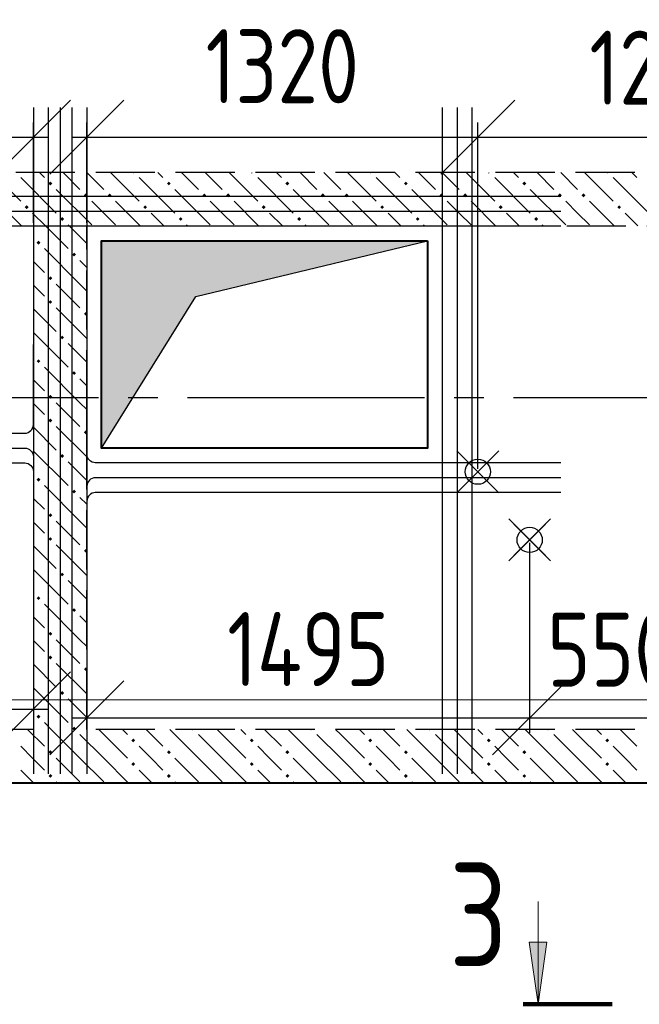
# Model space of a CAD drawing. Header units: millimetres. Extents: x 40580 to 1168286, y -220995 to 81020.
# Tile 159 of 194: x 461932 to 464024, y -94426 to -91102. Entities that reach past the tile are written whole.
import ezdxf

# ---------------------------------------------------------------- set-up
doc = ezdxf.new("R2010")
doc.units = ezdxf.units.MM
for name, pattern in [('______2', [270, 200, -70]), ('______5', [1100, 800, -100, 100, -100]), ('CENTER', [2, 1.25, -0.25, 0.25, -0.25])]:
    doc.linetypes.add(name, pattern=pattern)
doc.layers.add('ЖБ Стена верхний уровень', color=7, linetype='______2', true_color=0x656565)
for name, color, linetype, lineweight in [('Обрамление проемов стержнями', 7, 'Continuous', 25), ('ОСИ', 7, 'CENTER', 15), ('Основная', 7, 'Continuous', 40), ('Позиционная метка линия выноска', 7, 'Continuous', 13), ('Примечания', 7, 'Continuous', 13), ('Размерная линия_ общее', 7, 'Continuous', 25), ('Узлы символ', 7, 'Continuous', 25)]:
    doc.layers.add(name, color=color, linetype=linetype, lineweight=lineweight)
doc.layers.add('Тонкие', color=7, linetype='Continuous')
doc.layers.add('ФВ-2', color=7, linetype='Continuous')
doc.styles.add('GOST 2.304-81', font='txt')
doc.dimstyles.new('СПДС', dxfattribs={"dimscale": 125, "dimtxt": 250, "dimasz": 250, "dimexe": 50, "dimexo": 10, "dimgap": 100, "dimtad": 1, "dimdec": 0, "dimtxsty": 'GOST 2.304-81', "dimblk": 'OBLIQUE', "dimcen": 250, "dimdle": 50, "dimadec": 0, "dimazin": 2, "dimtfac": 0.75, "dimtdec": 0, "dimtmove": 1, "dimatfit": 3, "dimfxl": 1, "dimtfill": 1, "dimtolj": 1, "dimarcsym": 1})

# ---------------------------------------------------------------- blocks, each defined once
blk = doc.blocks.new('_OBLIQUE')
at = {"color": 0, "linetype": 'ByBlock'}
blk.add_line((-0.5, -0.5), (0.5, 0.5), dxfattribs=at)
blk = doc.blocks.new('*D17394')
at = {"layer": 'Defpoints', "color": 0}
for p in [(464748.8, -91499.2), (463478.8, -92628.4), (464748.8, -92628.5)]:
    blk.add_point(p, dxfattribs=at)
at = {"layer": 'Тонкие', "color": 0, "lineweight": -2}
for p, q in [((463478.8, -92618.4), (463478.8, -91449.2)), ((464748.8, -92618.5), (464748.8, -91449.2)), ((463428.8, -91499.2), (464798.8, -91499.2))]:
    blk.add_line(p, q, dxfattribs=at)
at = {"layer": 'Тонкие', "color": 0, "lineweight": -2, "xscale": 250, "yscale": 250, "zscale": 250, "rotation": 180}
blk.add_blockref('_OBLIQUE', (463478.8, -91499.2), dxfattribs=at)
at = {"layer": 'Тонкие', "color": 0, "lineweight": -2, "xscale": 250, "yscale": 250, "zscale": 250}
blk.add_blockref('_OBLIQUE', (464748.8, -91499.2), dxfattribs=at)
at = {"layer": 'Тонкие', "color": 0, "insert": (464113.8, -91264.5), "char_height": 250, "attachment_point": 5, "style": 'GOST 2.304-81', "bg_fill": 3, "box_fill_scale": 1.1, "bg_fill_color": 256, "bg_fill_true_color": 13158600, "bg_fill_transparency": 0}
blk.add_mtext('\\A1;1270', dxfattribs=at)
blk = doc.blocks.new('*D17396')
at = {"layer": 'Defpoints', "color": 0}
for p in [(461713.8, -92828.5), (461978.8, -92882.5), (461978.8, -93429.4)]:
    blk.add_point(p, dxfattribs=at)
at = {"layer": 'Тонкие', "color": 0, "lineweight": -2}
for p, q in [((461713.8, -92838.5), (461713.8, -93479.4)), ((461978.8, -92892.5), (461978.8, -93479.4)), ((461663.8, -93429.4), (462028.8, -93429.4)), ((461696.1, -94253.1), (461846.3, -93429.4)), ((460998.2, -94253.1), (461696.1, -94253.1))]:
    blk.add_line(p, q, dxfattribs=at)
at = {"layer": 'Тонкие', "color": 0, "lineweight": -2, "xscale": 250, "yscale": 250, "zscale": 250, "rotation": 180}
blk.add_blockref('_OBLIQUE', (461713.8, -93429.4), dxfattribs=at)
at = {"layer": 'Тонкие', "color": 0, "lineweight": -2, "xscale": 250, "yscale": 250, "zscale": 250}
blk.add_blockref('_OBLIQUE', (461978.8, -93429.4), dxfattribs=at)
at = {"layer": 'Тонкие', "color": 0, "insert": (461347.1, -94013.2), "char_height": 250, "attachment_point": 5, "style": 'GOST 2.304-81', "bg_fill": 3, "box_fill_scale": 1.1, "bg_fill_color": 256, "bg_fill_true_color": 13158600, "bg_fill_transparency": 0}
blk.add_mtext('\\A1;265', dxfattribs=at)
blk = doc.blocks.new('*D17397')
at = {"layer": 'Defpoints', "color": 0}
for p in [(463653.8, -92858.5), (464203.8, -92858.5), (464203.8, -93459.4)]:
    blk.add_point(p, dxfattribs=at)
at = {"layer": 'Тонкие', "color": 0, "lineweight": -2}
for p, q in [((463653.8, -92868.5), (463653.8, -93509.4)), ((464203.8, -92868.5), (464203.8, -93509.4)), ((463603.8, -93459.4), (464253.8, -93459.4))]:
    blk.add_line(p, q, dxfattribs=at)
at = {"layer": 'Тонкие', "color": 0, "lineweight": -2, "xscale": 250, "yscale": 250, "zscale": 250, "rotation": 180}
blk.add_blockref('_OBLIQUE', (463653.8, -93459.4), dxfattribs=at)
at = {"layer": 'Тонкие', "color": 0, "lineweight": -2, "xscale": 250, "yscale": 250, "zscale": 250}
blk.add_blockref('_OBLIQUE', (464203.8, -93459.4), dxfattribs=at)
at = {"layer": 'Тонкие', "color": 0, "insert": (463928.8, -93229.2), "char_height": 250, "attachment_point": 5, "style": 'GOST 2.304-81', "bg_fill": 3, "box_fill_scale": 1.1, "bg_fill_color": 256, "bg_fill_true_color": 13158600, "bg_fill_transparency": 0}
blk.add_mtext('\\A1;550', dxfattribs=at)
blk = doc.blocks.new('*D17398')
at = {"layer": 'Defpoints', "color": 0}
for p in [(463653.8, -92858.5), (462158.8, -92911.5), (463653.8, -93459.4)]:
    blk.add_point(p, dxfattribs=at)
at = {"layer": 'Тонкие', "color": 0, "lineweight": -2}
for p, q in [((463653.8, -92868.5), (463653.8, -93509.4)), ((462158.8, -92921.5), (462158.8, -93509.4)), ((462108.8, -93459.4), (463703.8, -93459.4))]:
    blk.add_line(p, q, dxfattribs=at)
at = {"layer": 'Тонкие', "color": 0, "lineweight": -2, "xscale": 250, "yscale": 250, "zscale": 250, "rotation": 180}
blk.add_blockref('_OBLIQUE', (462158.8, -93459.4), dxfattribs=at)
at = {"layer": 'Тонкие', "color": 0, "lineweight": -2, "xscale": 250, "yscale": 250, "zscale": 250}
blk.add_blockref('_OBLIQUE', (463653.8, -93459.4), dxfattribs=at)
at = {"layer": 'Тонкие', "color": 0, "insert": (462906.3, -93227.1), "char_height": 250, "attachment_point": 5, "style": 'GOST 2.304-81', "bg_fill": 3, "box_fill_scale": 1.1, "bg_fill_color": 256, "bg_fill_true_color": 13158600, "bg_fill_transparency": 0}
blk.add_mtext('\\A1;1495', dxfattribs=at)
blk = doc.blocks.new('*D17400')
at = {"layer": 'Defpoints', "color": 0}
for p in [(463478.8, -91499.2), (462158.8, -91798.5), (463478.8, -92628.4)]:
    blk.add_point(p, dxfattribs=at)
at = {"layer": 'Тонкие', "color": 0, "lineweight": -2}
for p, q in [((462158.8, -91788.5), (462158.8, -91449.2)), ((463478.8, -92618.4), (463478.8, -91449.2)), ((462108.8, -91499.2), (463528.8, -91499.2))]:
    blk.add_line(p, q, dxfattribs=at)
at = {"layer": 'Тонкие', "color": 0, "lineweight": -2, "xscale": 250, "yscale": 250, "zscale": 250, "rotation": 180}
blk.add_blockref('_OBLIQUE', (462158.8, -91499.2), dxfattribs=at)
at = {"layer": 'Тонкие', "color": 0, "lineweight": -2, "xscale": 250, "yscale": 250, "zscale": 250}
blk.add_blockref('_OBLIQUE', (463478.8, -91499.2), dxfattribs=at)
at = {"layer": 'Тонкие', "color": 0, "insert": (462818.8, -91259.4), "char_height": 250, "attachment_point": 5, "style": 'GOST 2.304-81', "bg_fill": 3, "box_fill_scale": 1.1, "bg_fill_color": 256, "bg_fill_true_color": 13158600, "bg_fill_transparency": 0}
blk.add_mtext('\\A1;1320', dxfattribs=at)
blk = doc.blocks.new('*D17404')
at = {"layer": 'Defpoints', "color": 0}
for p in [(461978.8, -91499.2), (461978.8, -91798.5), (461318.8, -92598.5)]:
    blk.add_point(p, dxfattribs=at)
at = {"layer": 'Тонкие', "color": 0, "lineweight": -2}
for p, q in [((461318.8, -92588.5), (461318.8, -91449.2)), ((461978.8, -91788.5), (461978.8, -91449.2)), ((461268.8, -91499.2), (462028.8, -91499.2))]:
    blk.add_line(p, q, dxfattribs=at)
at = {"layer": 'Тонкие', "color": 0, "lineweight": -2, "xscale": 250, "yscale": 250, "zscale": 250, "rotation": 180}
blk.add_blockref('_OBLIQUE', (461318.8, -91499.2), dxfattribs=at)
at = {"layer": 'Тонкие', "color": 0, "lineweight": -2, "xscale": 250, "yscale": 250, "zscale": 250}
blk.add_blockref('_OBLIQUE', (461978.8, -91499.2), dxfattribs=at)
at = {"layer": 'Тонкие', "color": 0, "insert": (461631.3, -91267), "char_height": 250, "attachment_point": 5, "style": 'GOST 2.304-81', "bg_fill": 3, "box_fill_scale": 1.1, "bg_fill_color": 256, "bg_fill_true_color": 13158600, "bg_fill_transparency": 0}
blk.add_mtext('\\A1;660', dxfattribs=at)

msp = doc.modelspace()

# ---------------------------------------------------------------- hatches: boundary and pattern name
at = {"layer": 'ЖБ Стена верхний уровень', "linetype": 'Continuous', "lineweight": -3, "transparency": 33554687}
for points in [[(462319.1, -91618.5), (462315.8, -91621.8), (462312.4, -91618.5)], [(462719.1, -91618.5), (462715.8, -91621.8), (462712.4, -91618.5)], [(463119.1, -91618.5), (463115.8, -91621.8), (463112.4, -91618.5)], [(463519.1, -91618.5), (463515.8, -91621.8), (463512.4, -91618.5)], [(463919.1, -91618.5), (463915.8, -91621.8), (463912.4, -91618.5)], [(462029.3, -91655.3), (462035.8, -91648.8), (462042.3, -91655.3), (462035.8, -91661.8)], [(462429.3, -91655.3), (462435.8, -91648.8), (462442.3, -91655.3), (462435.8, -91661.8)], [(462829.3, -91655.3), (462835.8, -91648.8), (462842.3, -91655.3), (462835.8, -91661.8)], [(463229.3, -91655.3), (463235.8, -91648.8), (463242.3, -91655.3), (463235.8, -91661.8)], [(463629.3, -91655.3), (463635.8, -91648.8), (463642.3, -91655.3), (463635.8, -91661.8)], [(462149.3, -91695.3), (462155.8, -91688.8), (462162.3, -91695.3), (462155.8, -91701.8)], [(462229.3, -91695.3), (462235.8, -91688.8), (462242.3, -91695.3), (462235.8, -91701.8)], [(462549.3, -91695.3), (462555.8, -91688.8), (462562.3, -91695.3), (462555.8, -91701.8)], [(462629.3, -91695.3), (462635.8, -91688.8), (462642.3, -91695.3), (462635.8, -91701.8)], [(462949.3, -91695.3), (462955.8, -91688.8), (462962.3, -91695.3), (462955.8, -91701.8)], [(463029.3, -91695.3), (463035.8, -91688.8), (463042.3, -91695.3), (463035.8, -91701.8)], [(463349.3, -91695.3), (463355.8, -91688.8), (463362.3, -91695.3), (463355.8, -91701.8)], [(463429.3, -91695.3), (463435.8, -91688.8), (463442.3, -91695.3), (463435.8, -91701.8)], [(463749.3, -91695.3), (463755.8, -91688.8), (463762.3, -91695.3), (463755.8, -91701.8)], [(463829.3, -91695.3), (463835.8, -91688.8), (463842.3, -91695.3), (463835.8, -91701.8)], [(461949.3, -91735.3), (461955.8, -91728.8), (461962.3, -91735.3), (461955.8, -91741.8)], [(462349.3, -91735.3), (462355.8, -91728.8), (462362.3, -91735.3), (462355.8, -91741.8)], [(462749.3, -91735.3), (462755.8, -91728.8), (462762.3, -91735.3), (462755.8, -91741.8)], [(463149.3, -91735.3), (463155.8, -91728.8), (463162.3, -91735.3), (463155.8, -91741.8)], [(463549.3, -91735.3), (463555.8, -91728.8), (463562.3, -91735.3), (463555.8, -91741.8)], [(463949.3, -91735.3), (463955.8, -91728.8), (463962.3, -91735.3), (463955.8, -91741.8)], [(462069.3, -91775.3), (462075.8, -91768.8), (462082.3, -91775.3), (462075.8, -91781.8)], [(462469.3, -91775.3), (462475.8, -91768.8), (462482.3, -91775.3), (462475.8, -91781.8)], [(462869.3, -91775.3), (462875.8, -91768.8), (462882.3, -91775.3), (462875.8, -91781.8)], [(463269.3, -91775.3), (463275.8, -91768.8), (463282.3, -91775.3), (463275.8, -91781.8)], [(463669.3, -91775.3), (463675.8, -91768.8), (463682.3, -91775.3), (463675.8, -91781.8)], [(461989.3, -91855.3), (461995.8, -91848.8), (462002.3, -91855.3), (461995.8, -91861.8)], [(462109.3, -91895.3), (462115.8, -91888.8), (462122.3, -91895.3), (462115.8, -91901.8)], [(462029.3, -91975.3), (462035.8, -91968.8), (462042.3, -91975.3), (462035.8, -91981.8)], [(462029.3, -92055.3), (462035.8, -92048.8), (462042.3, -92055.3), (462035.8, -92061.8)], [(462149.3, -92095.3), (462155.8, -92088.8), (462158.8, -92091.9), (462158.8, -92098.8), (462155.8, -92101.8)], [(462069.3, -92175.3), (462075.8, -92168.8), (462082.3, -92175.3), (462075.8, -92181.8)], [(461989.3, -92255.3), (461995.8, -92248.8), (462002.3, -92255.3), (461995.8, -92261.8)], [(462109.3, -92295.3), (462115.8, -92288.8), (462122.3, -92295.3), (462115.8, -92301.8)], [(462029.3, -92375.3), (462035.8, -92368.8), (462042.3, -92375.3), (462035.8, -92381.8)], [(462029.3, -92455.3), (462035.8, -92448.8), (462042.3, -92455.3), (462035.8, -92461.8)], [(462149.3, -92495.3), (462155.8, -92488.8), (462158.8, -92491.9), (462158.8, -92498.8), (462155.8, -92501.8)], [(462069.3, -92575.3), (462075.8, -92568.8), (462082.3, -92575.3), (462075.8, -92581.8)], [(461989.3, -92655.3), (461995.8, -92648.8), (462002.3, -92655.3), (461995.8, -92661.8)], [(462109.3, -92695.3), (462115.8, -92688.8), (462122.3, -92695.3), (462115.8, -92701.8)], [(462029.3, -92775.3), (462035.8, -92768.8), (462042.3, -92775.3), (462035.8, -92781.8)], [(462029.3, -92855.3), (462035.8, -92848.8), (462042.3, -92855.3), (462035.8, -92861.8)], [(462149.3, -92895.3), (462155.8, -92888.8), (462158.8, -92891.9), (462158.8, -92898.8), (462155.8, -92901.8)], [(462069.3, -92975.3), (462075.8, -92968.8), (462082.3, -92975.3), (462075.8, -92981.8)], [(461989.3, -93055.3), (461995.8, -93048.8), (462002.3, -93055.3), (461995.8, -93061.8)], [(462109.3, -93095.3), (462115.8, -93088.8), (462122.3, -93095.3), (462115.8, -93101.8)], [(462029.3, -93175.3), (462035.8, -93168.8), (462042.3, -93175.3), (462035.8, -93181.8)], [(462029.3, -93255.3), (462035.8, -93248.8), (462042.3, -93255.3), (462035.8, -93261.8)], [(462149.3, -93295.3), (462155.8, -93288.8), (462158.8, -93291.9), (462158.8, -93298.8), (462155.8, -93301.8)], [(462069.3, -93375.3), (462075.8, -93368.8), (462082.3, -93375.3), (462075.8, -93381.8)], [(461989.3, -93455.3), (461995.8, -93448.8), (462002.3, -93455.3), (461995.8, -93461.8)], [(462109.3, -93495.3), (462115.8, -93488.8), (462122.3, -93495.3), (462119.1, -93498.5), (462112.4, -93498.5)], [(462119.1, -93498.5), (462115.8, -93501.8), (462112.4, -93498.5)], [(462519.1, -93498.5), (462515.8, -93501.8), (462512.4, -93498.5)], [(462919.1, -93498.5), (462915.8, -93501.8), (462912.4, -93498.5)], [(463319.1, -93498.5), (463315.8, -93501.8), (463312.4, -93498.5)], [(463719.1, -93498.5), (463715.8, -93501.8), (463712.4, -93498.5)], [(462309.3, -93535.3), (462315.8, -93528.8), (462322.3, -93535.3), (462315.8, -93541.8)], [(462709.3, -93535.3), (462715.8, -93528.8), (462722.3, -93535.3), (462715.8, -93541.8)], [(463109.3, -93535.3), (463115.8, -93528.8), (463122.3, -93535.3), (463115.8, -93541.8)], [(463509.3, -93535.3), (463515.8, -93528.8), (463522.3, -93535.3), (463515.8, -93541.8)], [(463909.3, -93535.3), (463915.8, -93528.8), (463922.3, -93535.3), (463915.8, -93541.8)], [(462029.3, -93575.3), (462035.8, -93568.8), (462042.3, -93575.3), (462035.8, -93581.8)], [(462429.3, -93575.3), (462435.8, -93568.8), (462442.3, -93575.3), (462435.8, -93581.8)], [(462829.3, -93575.3), (462835.8, -93568.8), (462842.3, -93575.3), (462835.8, -93581.8)], [(463229.3, -93575.3), (463235.8, -93568.8), (463242.3, -93575.3), (463235.8, -93581.8)], [(463629.3, -93575.3), (463635.8, -93568.8), (463642.3, -93575.3), (463635.8, -93581.8)], [(462309.3, -93615.3), (462315.8, -93608.8), (462322.3, -93615.3), (462315.8, -93621.8)], [(462709.3, -93615.3), (462715.8, -93608.8), (462722.3, -93615.3), (462715.8, -93621.8)], [(463109.3, -93615.3), (463115.8, -93608.8), (463122.3, -93615.3), (463115.8, -93621.8)], [(463509.3, -93615.3), (463515.8, -93608.8), (463522.3, -93615.3), (463515.8, -93621.8)], [(463909.3, -93615.3), (463915.8, -93608.8), (463922.3, -93615.3), (463915.8, -93621.8)], [(462029.3, -93655.3), (462035.8, -93648.8), (462042.3, -93655.3), (462035.8, -93661.8)], [(462429.3, -93655.3), (462435.8, -93648.8), (462442.3, -93655.3), (462435.8, -93661.8)], [(462829.3, -93655.3), (462835.8, -93648.8), (462842.3, -93655.3), (462835.8, -93661.8)], [(463229.3, -93655.3), (463235.8, -93648.8), (463242.3, -93655.3), (463235.8, -93661.8)], [(463629.3, -93655.3), (463635.8, -93648.8), (463642.3, -93655.3), (463635.8, -93661.8)]]:
    msp.add_hatch(color=7, dxfattribs=at).paths.add_polyline_path(points, flags=16)
at = {"layer": 'Узлы символ', "linetype": 'Continuous', "lineweight": 13, "transparency": 33554687}
msp.add_hatch(color=7, dxfattribs=at).paths.add_polyline_path([(463712, -94216.2), (463682, -94426.2), (463652, -94216.2)], flags=16)

# ---------------------------------------------------------------- linework, layer by layer
at = {"layer": 'ЖБ Стена верхний уровень', "color": 251, "linetype": '______2', "lineweight": -3, "true_color": 0x656565, "transparency": 33554687}
for p, q in [((464818.8, -91618.5), (460418.8, -91618.5)), ((460268.8, -91798.5), (461978.8, -91798.5)), ((461978.8, -91798.5), (461978.8, -93498.5)), ((462158.8, -91798.5), (464818.8, -91798.5)), ((462158.8, -93498.5), (462158.8, -91798.5)), ((461978.8, -93498.5), (460418.8, -93498.5)), ((464818.8, -93498.5), (462158.8, -93498.5)), ((460918.8, -93678.5), (466068.8, -93678.5))]:
    msp.add_line(p, q, dxfattribs=at)
at = {"layer": 'ЖБ Стена верхний уровень', "color": 9, "linetype": 'Continuous', "lineweight": -3, "true_color": 0xc7c7c7, "transparency": 33554687}
for p, q in [((461838.9, -91618.5), (461935.8, -91715.3)), ((461935.8, -91635.3), (462055.8, -91755.3)), ((462015.8, -91635.3), (461998.9, -91618.5)), ((462078.9, -91618.5), (462135.8, -91675.3)), ((462158.9, -91618.5), (462215.8, -91675.3)), ((462238.9, -91618.5), (462335.8, -91715.3)), ((462335.8, -91635.3), (462455.8, -91755.3)), ((462415.8, -91635.3), (462398.9, -91618.5)), ((462478.9, -91618.5), (462535.8, -91675.3)), ((462558.9, -91618.5), (462615.8, -91675.3)), ((462638.9, -91618.5), (462735.8, -91715.3)), ((462735.8, -91635.3), (462855.8, -91755.3)), ((462815.8, -91635.3), (462798.9, -91618.5)), ((462878.9, -91618.5), (462935.8, -91675.3)), ((462958.9, -91618.5), (463015.8, -91675.3)), ((463038.9, -91618.5), (463135.8, -91715.3)), ((463135.8, -91635.3), (463255.8, -91755.3)), ((463215.8, -91635.3), (463198.9, -91618.5)), ((463278.9, -91618.5), (463335.8, -91675.3)), ((463358.9, -91618.5), (463415.8, -91675.3)), ((463438.9, -91618.5), (463535.8, -91715.3)), ((463535.8, -91635.3), (463655.8, -91755.3)), ((463615.8, -91635.3), (463598.9, -91618.5)), ((463678.9, -91618.5), (463735.8, -91675.3)), ((463758.9, -91618.5), (463815.8, -91675.3)), ((463838.9, -91618.5), (463935.8, -91715.3)), ((463935.8, -91635.3), (464055.8, -91755.3)), ((464015.8, -91635.3), (463998.9, -91618.5)), ((462055.8, -91675.3), (462175.8, -91795.3)), ((462455.8, -91675.3), (462575.8, -91795.3)), ((462855.8, -91675.3), (462975.8, -91795.3)), ((463255.8, -91675.3), (463375.8, -91795.3)), ((463655.8, -91675.3), (463775.8, -91795.3)), ((461855.8, -91715.3), (461938.9, -91798.5)), ((462215.8, -91755.3), (462175.8, -91715.3)), ((462255.8, -91715.3), (462338.9, -91798.5)), ((462615.8, -91755.3), (462575.8, -91715.3)), ((462655.8, -91715.3), (462738.9, -91798.5)), ((463015.8, -91755.3), (462975.8, -91715.3)), ((463055.8, -91715.3), (463138.9, -91798.5)), ((463415.8, -91755.3), (463375.8, -91715.3)), ((463455.8, -91715.3), (463538.9, -91798.5)), ((463815.8, -91755.3), (463775.8, -91715.3)), ((463855.8, -91715.3), (463938.9, -91798.5)), ((461975.8, -91755.3), (462018.9, -91798.5)), ((462255.8, -91795.3), (462215.8, -91755.3)), ((462375.8, -91755.3), (462418.9, -91798.5)), ((462655.8, -91795.3), (462615.8, -91755.3)), ((462775.8, -91755.3), (462818.9, -91798.5)), ((463055.8, -91795.3), (463015.8, -91755.3)), ((463175.8, -91755.3), (463218.9, -91798.5)), ((463455.8, -91795.3), (463415.8, -91755.3)), ((463575.8, -91755.3), (463618.9, -91798.5)), ((463855.8, -91795.3), (463815.8, -91755.3)), ((463975.8, -91755.3), (464018.9, -91798.5)), ((462018.9, -91798.5), (462095.8, -91875.3)), ((462098.9, -91798.5), (462095.8, -91795.3)), ((462158.8, -91858.4), (462098.9, -91798.5)), ((462498.9, -91798.5), (462495.8, -91795.3)), ((462898.9, -91798.5), (462895.8, -91795.3)), ((463298.9, -91798.5), (463295.8, -91795.3)), ((463698.9, -91798.5), (463695.8, -91795.3)), ((462135.8, -91995.3), (462015.8, -91875.3)), ((461978.8, -91918.4), (462015.8, -91955.3)), ((462135.8, -91915.3), (462158.8, -91938.4)), ((462015.8, -92035.3), (461978.8, -91998.4)), ((462055.8, -91995.3), (462135.8, -92075.3)), ((462135.8, -91995.3), (462158.8, -92018.4)), ((461978.8, -92078.4), (462055.8, -92155.3)), ((462055.8, -92075.3), (462158.8, -92178.4)), ((461978.8, -92158.4), (462095.8, -92275.3)), ((462158.8, -92258.4), (462095.8, -92195.3)), ((462135.8, -92395.3), (462015.8, -92275.3)), ((461978.8, -92318.4), (462015.8, -92355.3)), ((462135.8, -92315.3), (462158.8, -92338.4)), ((462015.8, -92435.3), (461978.8, -92398.4)), ((462055.8, -92395.3), (462135.8, -92475.3)), ((462135.8, -92395.3), (462158.8, -92418.4)), ((461978.8, -92478.4), (462055.8, -92555.3)), ((462055.8, -92475.3), (462158.8, -92578.4)), ((461978.8, -92558.4), (462095.8, -92675.3)), ((462158.8, -92658.4), (462095.8, -92595.3)), ((462135.8, -92795.3), (462015.8, -92675.3)), ((461978.8, -92718.4), (462015.8, -92755.3)), ((462135.8, -92715.3), (462158.8, -92738.4)), ((462015.8, -92835.3), (461978.8, -92798.4)), ((462055.8, -92795.3), (462135.8, -92875.3)), ((462135.8, -92795.3), (462158.8, -92818.4)), ((461978.8, -92878.4), (462055.8, -92955.3)), ((462055.8, -92875.3), (462158.8, -92978.4)), ((461978.8, -92958.4), (462095.8, -93075.3)), ((462158.8, -93058.4), (462095.8, -92995.3)), ((462135.8, -93195.3), (462015.8, -93075.3)), ((461978.8, -93118.4), (462015.8, -93155.3)), ((462135.8, -93115.3), (462158.8, -93138.4)), ((462015.8, -93235.3), (461978.8, -93198.4)), ((462055.8, -93195.3), (462135.8, -93275.3)), ((462135.8, -93195.3), (462158.8, -93218.4)), ((461978.8, -93278.4), (462055.8, -93355.3)), ((462055.8, -93275.3), (462158.8, -93378.4)), ((461978.8, -93358.4), (462095.8, -93475.3)), ((462158.8, -93458.4), (462095.8, -93395.3)), ((461958.9, -93498.5), (462015.8, -93555.3)), ((462038.9, -93498.5), (462015.8, -93475.3)), ((462135.8, -93595.3), (462038.9, -93498.5)), ((462215.8, -93515.3), (462198.9, -93498.5)), ((462278.9, -93498.5), (462295.8, -93515.3)), ((462358.9, -93498.5), (462415.8, -93555.3)), ((462535.8, -93595.3), (462438.9, -93498.5)), ((462615.8, -93515.3), (462598.9, -93498.5)), ((462678.9, -93498.5), (462695.8, -93515.3)), ((462758.9, -93498.5), (462815.8, -93555.3)), ((462935.8, -93595.3), (462838.9, -93498.5)), ((463015.8, -93515.3), (462998.9, -93498.5)), ((463078.9, -93498.5), (463095.8, -93515.3)), ((463158.9, -93498.5), (463215.8, -93555.3)), ((463335.8, -93595.3), (463238.9, -93498.5)), ((463415.8, -93515.3), (463398.9, -93498.5)), ((463478.9, -93498.5), (463495.8, -93515.3)), ((463558.9, -93498.5), (463615.8, -93555.3)), ((463735.8, -93595.3), (463638.9, -93498.5)), ((463815.8, -93515.3), (463798.9, -93498.5)), ((463878.9, -93498.5), (463895.8, -93515.3)), ((463958.9, -93498.5), (464015.8, -93555.3)), ((462135.8, -93515.3), (462215.8, -93595.3)), ((462215.8, -93515.3), (462295.8, -93595.3)), ((462535.8, -93515.3), (462615.8, -93595.3)), ((462615.8, -93515.3), (462695.8, -93595.3)), ((462935.8, -93515.3), (463015.8, -93595.3)), ((463015.8, -93515.3), (463095.8, -93595.3)), ((463335.8, -93515.3), (463415.8, -93595.3)), ((463415.8, -93515.3), (463495.8, -93595.3)), ((463735.8, -93515.3), (463815.8, -93595.3)), ((463815.8, -93515.3), (463895.8, -93595.3)), ((461975.8, -93595.3), (461935.8, -93555.3)), ((462375.8, -93595.3), (462335.8, -93555.3)), ((462775.8, -93595.3), (462735.8, -93555.3)), ((463175.8, -93595.3), (463135.8, -93555.3)), ((463575.8, -93595.3), (463535.8, -93555.3)), ((463975.8, -93595.3), (463935.8, -93555.3)), ((462015.8, -93635.3), (461975.8, -93595.3)), ((462055.8, -93595.3), (462135.8, -93675.3)), ((462135.8, -93595.3), (462215.8, -93675.3)), ((462215.8, -93595.3), (462298.9, -93678.5)), ((462415.8, -93635.3), (462375.8, -93595.3)), ((462455.8, -93595.3), (462535.8, -93675.3)), ((462535.8, -93595.3), (462615.8, -93675.3)), ((462615.8, -93595.3), (462698.9, -93678.5)), ((462815.8, -93635.3), (462775.8, -93595.3)), ((462855.8, -93595.3), (462935.8, -93675.3)), ((462935.8, -93595.3), (463015.8, -93675.3)), ((463015.8, -93595.3), (463098.9, -93678.5)), ((463215.8, -93635.3), (463175.8, -93595.3)), ((463255.8, -93595.3), (463335.8, -93675.3)), ((463335.8, -93595.3), (463415.8, -93675.3)), ((463415.8, -93595.3), (463498.9, -93678.5)), ((463615.8, -93635.3), (463575.8, -93595.3)), ((463655.8, -93595.3), (463735.8, -93675.3)), ((463735.8, -93595.3), (463815.8, -93675.3)), ((463815.8, -93595.3), (463898.9, -93678.5)), ((464015.8, -93635.3), (463975.8, -93595.3)), ((461935.8, -93635.3), (461978.9, -93678.5)), ((462335.8, -93635.3), (462378.9, -93678.5)), ((462735.8, -93635.3), (462778.9, -93678.5)), ((463135.8, -93635.3), (463178.9, -93678.5)), ((463535.8, -93635.3), (463578.9, -93678.5)), ((463935.8, -93635.3), (463978.9, -93678.5)), ((462055.8, -93675.3), (462058.9, -93678.5)), ((462455.8, -93675.3), (462458.9, -93678.5)), ((462855.8, -93675.3), (462858.9, -93678.5)), ((463255.8, -93675.3), (463258.9, -93678.5)), ((463655.8, -93675.3), (463658.9, -93678.5))]:
    msp.add_line(p, q, dxfattribs=at)
at = {"layer": 'ОСИ', "color": 8, "linetype": '______5', "lineweight": -3, "transparency": 33554687}
msp.add_line((467698.8, -92378.4), (458368.3, -92378.4), dxfattribs=at)
at = {"layer": 'Основная', "transparency": 33554687}
msp.add_line((460238.8, -93678.5), (464378.8, -93678.5), dxfattribs=at)
at = {"layer": 'Позиционная метка линия выноска', "color": 251, "linetype": 'Continuous', "lineweight": 13, "true_color": 0x494949, "transparency": 33554687}
msp.add_lwpolyline([(465913.8, -93398.4), (460518.8, -93398.4), (460518.8, -89628.4), (462038.8, -89628.4), (462038.8, -88648.4), (465788.8, -88648.4), (465788.8, -91916.8), (465788.8, -91916.8), (465788.8, -93628.4)], dxfattribs=at)
at = {"layer": 'Тонкие', "lineweight": 100}
msp.add_line((463932, -94426.2), (463632, -94426.2), dxfattribs=at)
at = {"layer": 'Узлы символ', "color": 7, "linetype": 'Continuous', "lineweight": 13, "transparency": 33554687}
for p, q in [((463682, -94426.2), (463682, -94078.7)), ((463682, -94426.2), (463652, -94216.2)), ((463652, -94216.2), (463712, -94216.2)), ((463682, -94216.2), (463682, -94201.2)), ((463712, -94216.2), (463682, -94426.2))]:
    msp.add_line(p, q, dxfattribs=at)

# ---------------------------------------------------------------- texts
at = {"layer": 'Узлы символ', "color": 7, "linetype": 'Continuous', "lineweight": -3, "transparency": 33554687, "insert": (463381.7, -94297.9), "char_height": 350, "width": 373.993, "attachment_point": 7, "style": 'GOST 2.304-81'}
msp.add_mtext('3', dxfattribs=at)

# ---------------------------------------------------------------- next in the draw order: dimensions: what is measured, and where the dimension line sits
at = {"layer": 'Тонкие'}
for base, p1, p2, picture, middle in [((464748.8, -91499.2), (463478.8, -92628.4), (464748.8, -92628.5), '*D17394', (464113.8, -91499.2)), ((461978.8, -93429.4), (461713.8, -92828.5), (461978.8, -92882.5), '*D17396', (461596.1, -94253.1)), ((464203.8, -93459.4), (463653.8, -92858.5), (464203.8, -92858.5), '*D17397', (463928.8, -93459.4))]:
    dim = msp.add_linear_dim(base=base, p1=p1, p2=p2, dimstyle='СПДС', override={"dimscale": 1}, dxfattribs=at)
    dim.commit()
    dim.dimension.update_dxf_attribs({"geometry": picture, "text_midpoint": middle, "dimtype": 160})

# ---------------------------------------------------------------- next in the draw order: dimensions: what is measured, and where the dimension line sits
for base, p1, p2, picture, middle in [((463478.8, -91499.2), (462158.8, -91798.5), (463478.8, -92628.4), '*D17400', (462818.8, -91499.2)), ((463653.8, -93459.4), (462158.8, -92911.5), (463653.8, -92858.5), '*D17398', (462906.3, -93459.4))]:
    dim = msp.add_linear_dim(base=base, p1=p1, p2=p2, dimstyle='СПДС', override={"dimscale": 1}, dxfattribs=at)
    dim.commit()
    dim.dimension.update_dxf_attribs({"geometry": picture, "text_midpoint": middle, "dimtype": 160})

# ---------------------------------------------------------------- next in the draw order: hatches: boundary and pattern name
at = {"layer": 'ФВ-2'}
h = msp.add_hatch(color=256, dxfattribs=at)
h.dxf.hatch_style = 1
h.paths.add_polyline_path([(462918, -91942.5), (462527.2, -92036.6), (462208.8, -92548.5), (462208.8, -91868.5)])
h.paths.add_polyline_path([(462918, -91942.5), (462208.8, -91868.5), (462208.8, -91848.5), (463308.8, -91848.5)])

# ---------------------------------------------------------------- next in the draw order: linework, layer by layer
for centre in [(463478.8, -92628.4), (463653.8, -92858.5)]:
    msp.add_circle(centre, 42.5)
at = {"layer": 'Обрамление проемов стержнями', "color": 7, "linetype": 'Continuous', "lineweight": 25, "transparency": 33554687}
for p, q in [((462158.8, -91398.5), (462158.8, -93648.5)), ((462158.8, -91398.5), (462158.8, -93648.5)), ((463358.8, -91398.5), (463358.8, -93648.5)), ((463358.8, -91398.5), (463358.8, -93648.5)), ((463408.8, -91398.5), (463408.8, -93648.5)), ((463408.8, -91398.5), (463408.8, -93648.5)), ((463458.8, -91398.5), (463458.8, -93648.5)), ((463458.8, -91398.5), (463458.8, -93648.5))]:
    msp.add_line(p, q, dxfattribs=at)
for points in [[(463758.8, -92598.5), (462187.5, -92598.5), (462182.2, -92597.7), (462176.7, -92595.9), (462171.7, -92593.1), (462167.6, -92589.7), (462164.2, -92585.6), (462161.4, -92580.6), (462159.6, -92575.1), (462158.8, -92569.8), (462158.8, -92298.5)], [(463758.8, -92598.5), (462187.5, -92598.5), (462182.2, -92597.7), (462176.7, -92595.9), (462171.7, -92593.1), (462167.6, -92589.7), (462164.2, -92585.6), (462161.4, -92580.6), (462159.6, -92575.1), (462158.8, -92569.8), (462158.8, -92298.5)], [(463758.8, -92598.5), (462187.5, -92598.5), (462182.2, -92597.7), (462176.7, -92595.9), (462171.7, -92593.1), (462167.6, -92589.7), (462164.2, -92585.6), (462161.4, -92580.6), (462159.6, -92575.1), (462158.8, -92569.8), (462158.8, -92298.5)], [(463758.8, -92598.5), (462187.5, -92598.5), (462182.2, -92597.7), (462176.7, -92595.9), (462171.7, -92593.1), (462167.6, -92589.7), (462164.2, -92585.6), (462161.4, -92580.6), (462159.6, -92575.1), (462158.8, -92569.8), (462158.8, -92298.5)], [(463758.8, -92648.5), (462187.5, -92648.5), (462182.2, -92649.2), (462176.7, -92651), (462171.7, -92653.8), (462167.6, -92657.3), (462164.2, -92661.4), (462161.4, -92666.4), (462159.6, -92671.9), (462158.8, -92677.2), (462158.8, -92948.5)], [(463758.8, -92648.5), (462187.5, -92648.5), (462182.2, -92649.2), (462176.7, -92651), (462171.7, -92653.8), (462167.6, -92657.3), (462164.2, -92661.4), (462161.4, -92666.4), (462159.6, -92671.9), (462158.8, -92677.2), (462158.8, -92948.5)], [(463758.8, -92648.5), (462187.5, -92648.5), (462182.2, -92649.2), (462176.7, -92651), (462171.7, -92653.8), (462167.6, -92657.3), (462164.2, -92661.4), (462161.4, -92666.4), (462159.6, -92671.9), (462158.8, -92677.2), (462158.8, -92948.5)], [(463758.8, -92648.5), (462187.5, -92648.5), (462182.2, -92649.2), (462176.7, -92651), (462171.7, -92653.8), (462167.6, -92657.3), (462164.2, -92661.4), (462161.4, -92666.4), (462159.6, -92671.9), (462158.8, -92677.2), (462158.8, -92948.5)], [(463758.8, -92698.5), (462187.5, -92698.5), (462182.2, -92699.2), (462176.7, -92701), (462171.7, -92703.8), (462167.6, -92707.3), (462164.2, -92711.4), (462161.4, -92716.4), (462159.6, -92721.9), (462158.8, -92727.2), (462158.8, -92998.5)], [(463758.8, -92698.5), (462187.5, -92698.5), (462182.2, -92699.2), (462176.7, -92701), (462171.7, -92703.8), (462167.6, -92707.3), (462164.2, -92711.4), (462161.4, -92716.4), (462159.6, -92721.9), (462158.8, -92727.2), (462158.8, -92998.5)], [(463758.8, -92698.5), (462187.5, -92698.5), (462182.2, -92699.2), (462176.7, -92701), (462171.7, -92703.8), (462167.6, -92707.3), (462164.2, -92711.4), (462161.4, -92716.4), (462159.6, -92721.9), (462158.8, -92727.2), (462158.8, -92998.5)], [(463758.8, -92698.5), (462187.5, -92698.5), (462182.2, -92699.2), (462176.7, -92701), (462171.7, -92703.8), (462167.6, -92707.3), (462164.2, -92711.4), (462161.4, -92716.4), (462159.6, -92721.9), (462158.8, -92727.2), (462158.8, -92998.5)]]:
    msp.add_lwpolyline(points, dxfattribs=at)
at = {"layer": 'Основная', "transparency": 33554687}
msp.add_lwpolyline([(463308.8, -91848.5), (463308.8, -92548.5), (462208.8, -92548.5), (462208.8, -91848.5)], close=True, dxfattribs=at)
at = {"layer": 'Примечания', "color": 7, "linetype": 'Continuous', "lineweight": 13, "transparency": 33554687}
for p, q in [((463549.5, -92699.1), (463408.1, -92557.6)), ((463408.1, -92699.1), (463549.5, -92557.6)), ((463724.5, -92929.2), (463583.1, -92787.7)), ((463583.1, -92929.2), (463724.5, -92787.7))]:
    msp.add_line(p, q, dxfattribs=at)
at = {"layer": 'Размерная линия_ общее', "color": 7, "linetype": 'Continuous', "lineweight": 18, "transparency": 33554687}
for p, q in [((463531.9, -92681.4), (463425.8, -92575.3)), ((463425.8, -92681.4), (463531.9, -92575.3)), ((463706.9, -92911.5), (463600.8, -92805.4)), ((463600.8, -92911.5), (463706.9, -92805.4))]:
    msp.add_line(p, q, dxfattribs=at)
at = {"layer": 'Тонкие'}
for p, q in [((462527.2, -92036.6), (463308.8, -91848.5)), ((462208.8, -92548.5), (462527.2, -92036.6))]:
    msp.add_line(p, q, dxfattribs=at)

# ---------------------------------------------------------------- next in the draw order: dimensions: what is measured, and where the dimension line sits
dim = msp.add_linear_dim(base=(461978.8, -91499.2), p1=(461318.8, -92598.5), p2=(461978.8, -91798.5), dimstyle='СПДС', override={"dimscale": 1}, dxfattribs=at)
dim.commit()
dim.dimension.update_dxf_attribs({"geometry": '*D17404', "text_midpoint": (461631.3, -91499.2), "dimtype": 160})

# ---------------------------------------------------------------- next in the draw order: linework, layer by layer
at = {"layer": 'Обрамление проемов стержнями', "color": 7, "linetype": 'Continuous', "lineweight": 25, "transparency": 33554687}
for p, q in [((461978.8, -91398.5), (461978.8, -93648.5)), ((461978.8, -91398.5), (461978.8, -93648.5)), ((462028.8, -91398.5), (462028.8, -93648.5)), ((462068.8, -91398.5), (462068.8, -93648.5)), ((462108.8, -91398.5), (462108.8, -93648.5)), ((460268.8, -91698.5), (463758.8, -91698.5)), ((460268.8, -91748.5), (463758.8, -91748.5)), ((460268.8, -91748.5), (463758.8, -91748.5)), ((460268.8, -91748.5), (463758.8, -91748.5)), ((460268.8, -91748.5), (463758.8, -91748.5)), ((460268.8, -91798.5), (463758.8, -91798.5))]:
    msp.add_line(p, q, dxfattribs=at)
for points in [[(460268.8, -92498.5), (461950.1, -92498.5), (461955.4, -92497.7), (461960.9, -92495.9), (461965.9, -92493.1), (461970, -92489.7), (461973.5, -92485.6), (461976.3, -92480.6), (461978.1, -92475.1), (461978.8, -92469.8), (461978.8, -92198.5)], [(460268.8, -92498.5), (461950.1, -92498.5), (461955.4, -92497.7), (461960.9, -92495.9), (461965.9, -92493.1), (461970, -92489.7), (461973.5, -92485.6), (461976.3, -92480.6), (461978.1, -92475.1), (461978.8, -92469.8), (461978.8, -92198.5)], [(460268.8, -92498.5), (461950.1, -92498.5), (461955.4, -92497.7), (461960.9, -92495.9), (461965.9, -92493.1), (461970, -92489.7), (461973.5, -92485.6), (461976.3, -92480.6), (461978.1, -92475.1), (461978.8, -92469.8), (461978.8, -92198.5)], [(460268.8, -92498.5), (461950.1, -92498.5), (461955.4, -92497.7), (461960.9, -92495.9), (461965.9, -92493.1), (461970, -92489.7), (461973.5, -92485.6), (461976.3, -92480.6), (461978.1, -92475.1), (461978.8, -92469.8), (461978.8, -92198.5)], [(460268.8, -92548.5), (461950.1, -92548.5), (461955.4, -92549.2), (461960.9, -92551), (461965.9, -92553.8), (461970, -92557.3), (461973.5, -92561.4), (461976.3, -92566.4), (461978.1, -92571.9), (461978.8, -92577.2), (461978.8, -92848.5)], [(460268.8, -92548.5), (461950.1, -92548.5), (461955.4, -92549.2), (461960.9, -92551), (461965.9, -92553.8), (461970, -92557.3), (461973.5, -92561.4), (461976.3, -92566.4), (461978.1, -92571.9), (461978.8, -92577.2), (461978.8, -92848.5)], [(460268.8, -92548.5), (461950.1, -92548.5), (461955.4, -92549.2), (461960.9, -92551), (461965.9, -92553.8), (461970, -92557.3), (461973.5, -92561.4), (461976.3, -92566.4), (461978.1, -92571.9), (461978.8, -92577.2), (461978.8, -92848.5)], [(460268.8, -92548.5), (461950.1, -92548.5), (461955.4, -92549.2), (461960.9, -92551), (461965.9, -92553.8), (461970, -92557.3), (461973.5, -92561.4), (461976.3, -92566.4), (461978.1, -92571.9), (461978.8, -92577.2), (461978.8, -92848.5)], [(460268.8, -92598.5), (461950.1, -92598.5), (461955.4, -92599.2), (461960.9, -92601), (461965.9, -92603.8), (461970, -92607.3), (461973.5, -92611.4), (461976.3, -92616.4), (461978.1, -92621.9), (461978.8, -92627.2), (461978.8, -92898.5)]]:
    msp.add_lwpolyline(points, dxfattribs=at)

doc.saveas('drawing.dxf')
